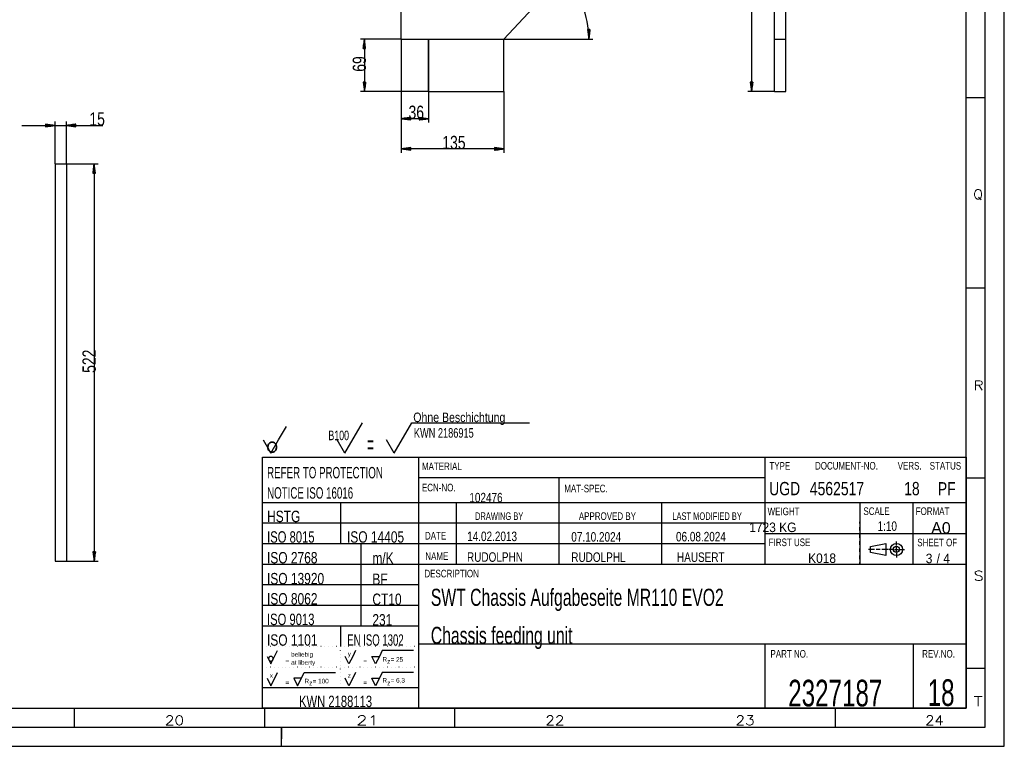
# Model space of a CAD drawing. Header units: millimetres. Extents: x -6 to 1189, y -6 to 841.
# Tile 19 of 23: x 930 to 1189, y 0 to 191. Entities that reach past the tile are written whole.
import ezdxf

# ---------------------------------------------------------------- set-up
doc = ezdxf.new("R2010")
doc.units = ezdxf.units.MM
doc.layers.add('201', color=7, linetype='Continuous')
doc.styles.add('SEACAD_Arial', font='arial.ttf', dxfattribs={"width": 0.75})
doc.styles.add('SEACAD_simplex_shx', font='simplex.shx', dxfattribs={"width": 1.025})

msp = doc.modelspace()

# ---------------------------------------------------------------- linework, layer by layer
at = {"layer": '201', "color": 7, "linetype": 'Continuous'}
for p, q in [((1189, 0), (1189, 841)), ((1184, 5), (1184, 836)), ((1179, 10), (1179, 831)), ((1030.45, 185.84), (1030.45, 229.24)), ((1122.56, 229.24), (1122.56, 172.04)), ((1128.58, 185.84), (1128.58, 229.24)), ((1131.58, 185.84), (1131.58, 229.24)), ((1087.45, 217.84), (1057.45, 185.84)), ((1080.07, 188.35), (1079.41, 188.33)), ((1079.41, 188.33), (1079.81, 185.84)), ((1079.44, 188.33), (1079.44, 188.15)), ((1079.44, 188.33), (1079.44, 188.15)), ((1079.49, 188.33), (1079.51, 187.76)), ((1079.54, 188.34), (1079.57, 187.38)), ((1079.59, 188.34), (1079.63, 187)), ((1079.64, 188.34), (1079.69, 186.61)), ((1079.69, 188.34), (1079.75, 186.23)), ((1079.79, 188.34), (1079.85, 186.23)), ((1079.81, 185.84), (1080.07, 188.35)), ((1079.85, 188.34), (1079.89, 186.62)), ((1079.9, 188.35), (1079.93, 187)), ((1079.95, 188.35), (1079.97, 187.39)), ((1080, 188.35), (1080.01, 187.78)), ((1080.05, 188.35), (1080.05, 188.17)), ((1080.05, 188.35), (1080.05, 188.17)), ((1030.45, 185.84), (1019.78, 185.84)), ((1020.78, 185.84), (1020.45, 183.34)), ((1020.52, 183.34), (1020.52, 183.91)), ((1020.57, 183.34), (1020.57, 184.3)), ((1020.62, 183.34), (1020.62, 184.68)), ((1020.67, 183.34), (1020.67, 185.07)), ((1020.72, 183.34), (1020.72, 185.46)), ((1020.78, 185.84), (1020.78, 172.04)), ((1021.1, 183.34), (1020.78, 185.84)), ((1020.78, 183.34), (1020.78, 185.84)), ((1020.78, 183.34), (1020.78, 185.84)), ((1020.83, 183.34), (1020.83, 185.46)), ((1020.88, 183.34), (1020.88, 185.07)), ((1020.93, 183.34), (1020.93, 184.68)), ((1020.98, 183.34), (1020.98, 184.3)), ((1021.03, 183.34), (1021.03, 183.91)), ((1030.45, 185.84), (1030.45, 155.97)), ((1030.45, 185.84), (1030.45, 163.91)), ((1030.45, 185.84), (1037.65, 185.84)), ((1037.65, 185.84), (1037.65, 163.91)), ((1037.65, 185.84), (1080.81, 185.84)), ((1037.65, 172.04), (1037.65, 185.84)), ((1057.45, 172.04), (1057.45, 185.84)), ((1128.58, 185.84), (1131.58, 185.84)), ((1128.58, 172.04), (1128.58, 185.84)), ((1131.58, 172.04), (1131.58, 185.84)), ((1020.45, 183.34), (1021.1, 183.34)), ((1020.47, 183.34), (1020.47, 183.53)), ((1020.47, 183.34), (1020.47, 183.53)), ((1021.08, 183.34), (1021.08, 183.53)), ((1021.08, 183.34), (1021.08, 183.53)), ((1021.1, 174.54), (1020.45, 174.54)), ((1020.45, 174.54), (1020.78, 172.04)), ((1020.47, 174.54), (1020.47, 174.36)), ((1020.47, 174.54), (1020.47, 174.36)), ((1020.52, 174.54), (1020.52, 173.97)), ((1020.57, 174.54), (1020.57, 173.59)), ((1020.62, 174.54), (1020.62, 173.2)), ((1020.67, 174.54), (1020.67, 172.81)), ((1020.72, 174.54), (1020.72, 172.43)), ((1020.78, 172.04), (1021.1, 174.54)), ((1020.78, 174.54), (1020.78, 172.04)), ((1020.78, 174.54), (1020.78, 172.04)), ((1020.83, 174.54), (1020.83, 172.43)), ((1020.88, 174.54), (1020.88, 172.81)), ((1020.93, 174.54), (1020.93, 173.2)), ((1020.98, 174.54), (1020.98, 173.59)), ((1021.03, 174.54), (1021.03, 173.97)), ((1021.08, 174.54), (1021.08, 174.36)), ((1021.08, 174.54), (1021.08, 174.36)), ((1122.89, 174.54), (1122.23, 174.54)), ((1122.23, 174.54), (1122.56, 172.04)), ((1122.25, 174.54), (1122.25, 174.36)), ((1122.25, 174.54), (1122.25, 174.36)), ((1122.3, 174.54), (1122.3, 173.97)), ((1122.35, 174.54), (1122.35, 173.59)), ((1122.4, 174.54), (1122.4, 173.2)), ((1122.45, 174.54), (1122.45, 172.81)), ((1122.51, 174.54), (1122.51, 172.43)), ((1122.56, 172.04), (1122.89, 174.54)), ((1122.56, 174.54), (1122.56, 172.04)), ((1122.56, 174.54), (1122.56, 172.04)), ((1122.61, 174.54), (1122.61, 172.43)), ((1122.66, 174.54), (1122.66, 172.81)), ((1122.71, 174.54), (1122.71, 173.2)), ((1122.76, 174.54), (1122.76, 173.59)), ((1122.81, 174.54), (1122.81, 173.97)), ((1122.86, 174.54), (1122.86, 174.36)), ((1122.86, 174.54), (1122.86, 174.36)), ((1037.65, 172.04), (1019.78, 172.04)), ((1037.65, 172.04), (1057.45, 172.04)), ((1057.45, 172.04), (1057.45, 155.97)), ((1128.58, 172.04), (1121.56, 172.04)), ((1128.58, 172.04), (1131.58, 172.04)), ((1179, 170.5), (1184, 170.5)), ((930.7, 163.13), (952.01, 163.13)), ((939.45, 163.13), (936.95, 163.46)), ((936.95, 163.46), (936.95, 162.81)), ((936.95, 163.44), (937.14, 163.44)), ((936.95, 163.44), (937.14, 163.44)), ((936.95, 163.39), (937.52, 163.39)), ((936.95, 163.34), (937.91, 163.34)), ((936.95, 163.29), (938.3, 163.29)), ((936.95, 163.24), (938.68, 163.24)), ((936.95, 163.19), (939.07, 163.19)), ((936.95, 162.81), (939.45, 163.13)), ((936.95, 163.13), (939.45, 163.13)), ((936.95, 163.13), (939.45, 163.13)), ((936.95, 163.08), (939.07, 163.08)), ((939.45, 153.06), (939.45, 164.13)), ((942.45, 153.06), (942.45, 164.13)), ((944.95, 163.46), (942.45, 163.13)), ((942.45, 163.13), (944.95, 162.81)), ((944.95, 163.13), (942.45, 163.13)), ((944.95, 163.13), (942.45, 163.13)), ((944.95, 163.19), (942.84, 163.19)), ((944.95, 163.08), (942.84, 163.08)), ((944.95, 163.24), (943.22, 163.24)), ((944.95, 163.29), (943.61, 163.29)), ((944.95, 163.34), (944, 163.34)), ((944.95, 163.39), (944.38, 163.39)), ((944.95, 163.44), (944.77, 163.44)), ((944.95, 163.44), (944.77, 163.44)), ((944.95, 162.81), (944.95, 163.46)), ((1032.95, 165.24), (1030.45, 164.91)), ((1037.65, 164.91), (1030.45, 164.91)), ((1030.45, 164.91), (1032.95, 164.58)), ((1032.95, 164.91), (1030.45, 164.91)), ((1032.95, 164.91), (1030.45, 164.91)), ((1032.95, 164.96), (1030.83, 164.96)), ((1032.95, 164.86), (1030.83, 164.86)), ((1032.95, 165.01), (1031.22, 165.01)), ((1032.95, 164.81), (1031.22, 164.81)), ((1032.95, 165.06), (1031.61, 165.06)), ((1032.95, 164.76), (1031.61, 164.76)), ((1032.95, 165.12), (1031.99, 165.12)), ((1032.95, 164.71), (1031.99, 164.71)), ((1032.95, 165.17), (1032.38, 165.17)), ((1032.95, 164.66), (1032.38, 164.66)), ((1032.95, 165.22), (1032.76, 165.22)), ((1032.95, 165.22), (1032.76, 165.22)), ((1032.95, 164.61), (1032.76, 164.61)), ((1032.95, 164.61), (1032.76, 164.61)), ((1032.95, 164.58), (1032.95, 165.24)), ((1037.65, 164.91), (1035.15, 165.24)), ((1035.15, 165.24), (1035.15, 164.58)), ((1035.15, 165.22), (1035.33, 165.22)), ((1035.15, 165.22), (1035.33, 165.22)), ((1035.15, 165.17), (1035.72, 165.17)), ((1035.15, 165.12), (1036.1, 165.12)), ((1035.15, 165.06), (1036.49, 165.06)), ((1035.15, 165.01), (1036.88, 165.01)), ((1035.15, 164.96), (1037.26, 164.96)), ((1035.15, 164.58), (1037.65, 164.91)), ((1035.15, 164.91), (1037.65, 164.91)), ((1035.15, 164.91), (1037.65, 164.91)), ((1035.15, 164.86), (1037.26, 164.86)), ((1035.15, 164.81), (1036.88, 164.81)), ((1035.15, 164.76), (1036.49, 164.76)), ((1035.15, 164.71), (1036.1, 164.71)), ((1035.15, 164.66), (1035.72, 164.66)), ((1035.15, 164.61), (1035.33, 164.61)), ((1035.15, 164.61), (1035.33, 164.61)), ((936.95, 163.03), (938.68, 163.03)), ((936.95, 162.98), (938.3, 162.98)), ((936.95, 162.93), (937.91, 162.93)), ((936.95, 162.88), (937.52, 162.88)), ((936.95, 162.83), (937.14, 162.83)), ((936.95, 162.83), (937.14, 162.83)), ((944.95, 163.03), (943.22, 163.03)), ((944.95, 162.98), (943.61, 162.98)), ((944.95, 162.93), (944, 162.93)), ((944.95, 162.88), (944.38, 162.88)), ((944.95, 162.83), (944.77, 162.83)), ((944.95, 162.83), (944.77, 162.83)), ((1032.95, 157.3), (1030.45, 156.97)), ((1057.45, 156.97), (1030.45, 156.97)), ((1030.45, 156.97), (1032.95, 156.64)), ((1032.95, 156.97), (1030.45, 156.97)), ((1032.95, 156.97), (1030.45, 156.97)), ((1032.95, 157.02), (1030.83, 157.02)), ((1032.95, 156.92), (1030.83, 156.92)), ((1032.95, 157.07), (1031.22, 157.07)), ((1032.95, 156.87), (1031.22, 156.87)), ((1032.95, 157.12), (1031.61, 157.12)), ((1032.95, 156.82), (1031.61, 156.82)), ((1032.95, 157.17), (1031.99, 157.17)), ((1032.95, 156.77), (1031.99, 156.77)), ((1032.95, 157.22), (1032.38, 157.22)), ((1032.95, 156.72), (1032.38, 156.72)), ((1032.95, 157.27), (1032.76, 157.27)), ((1032.95, 157.27), (1032.76, 157.27)), ((1032.95, 156.66), (1032.76, 156.66)), ((1032.95, 156.66), (1032.76, 156.66)), ((1032.95, 156.64), (1032.95, 157.3)), ((1057.45, 156.97), (1054.95, 157.3)), ((1054.95, 157.3), (1054.95, 156.64)), ((1054.95, 157.27), (1055.13, 157.27)), ((1054.95, 157.27), (1055.13, 157.27)), ((1054.95, 157.22), (1055.52, 157.22)), ((1054.95, 157.17), (1055.9, 157.17)), ((1054.95, 157.12), (1056.29, 157.12)), ((1054.95, 157.07), (1056.68, 157.07)), ((1054.95, 157.02), (1057.06, 157.02)), ((1054.95, 156.64), (1057.45, 156.97)), ((1054.95, 156.97), (1057.45, 156.97)), ((1054.95, 156.97), (1057.45, 156.97)), ((1054.95, 156.92), (1057.06, 156.92)), ((1054.95, 156.87), (1056.68, 156.87)), ((1054.95, 156.82), (1056.29, 156.82)), ((1054.95, 156.77), (1055.9, 156.77)), ((1054.95, 156.72), (1055.52, 156.72)), ((1054.95, 156.66), (1055.13, 156.66)), ((1054.95, 156.66), (1055.13, 156.66)), ((939.45, 153.06), (942.45, 153.06)), ((939.45, 153.06), (939.45, 48.61)), ((942.45, 153.06), (950.74, 153.06)), ((942.45, 153.06), (942.45, 48.61)), ((949.74, 153.06), (949.41, 150.56)), ((949.74, 153.06), (949.74, 48.61)), ((950.06, 150.56), (949.74, 153.06)), ((949.74, 150.56), (949.74, 153.06)), ((949.74, 150.56), (949.74, 153.06)), ((949.41, 150.56), (950.06, 150.56)), ((949.43, 150.56), (949.43, 150.75)), ((949.43, 150.56), (949.43, 150.75)), ((949.48, 150.56), (949.48, 151.13)), ((949.53, 150.56), (949.53, 151.52)), ((949.58, 150.56), (949.58, 151.9)), ((949.63, 150.56), (949.63, 152.29)), ((949.68, 150.56), (949.68, 152.68)), ((949.79, 150.56), (949.79, 152.68)), ((949.84, 150.56), (949.84, 152.29)), ((949.89, 150.56), (949.89, 151.9)), ((949.94, 150.56), (949.94, 151.52)), ((949.99, 150.56), (949.99, 151.13)), ((950.04, 150.56), (950.04, 150.75)), ((950.04, 150.56), (950.04, 150.75)), ((1179, 120.5), (1184, 120.5)), ((998.23, 80.53), (1000.25, 84.03)), ((1015.61, 77.03), (1020.23, 85.03)), ((1028.61, 77.03), (1033.23, 85.03)), ((1033.23, 85.03), (1064.15, 85.03)), ((994.19, 80.53), (996.21, 77.03)), ((996.21, 77.03), (998.23, 80.53)), ((1015.61, 77.03), (1013.59, 80.53)), ((1028.61, 77.03), (1026.59, 80.53)), ((994, 76), (1179, 76)), ((994, 10), (994, 76)), ((1035, 76), (1035, 10)), ((1126, 76), (1126, 47.8)), ((1179, 76), (1179, 10)), ((1126, 70.5), (1035, 70.5)), ((1072, 47.8), (1072, 70.5)), ((1179, 70.5), (1184, 70.5)), ((1035, 64), (994, 64)), ((994.51, 64), (994, 64)), ((1179, 64), (994, 64)), ((996.56, 64), (995.54, 64)), ((998.61, 64), (997.59, 64)), ((1000.66, 64), (999.64, 64)), ((1002.71, 64), (1001.69, 64)), ((1004.76, 64), (1003.74, 64)), ((1006.81, 64), (1005.79, 64)), ((1008.86, 64), (1007.84, 64)), ((1010.91, 64), (1009.89, 64)), ((1012.96, 64), (1011.94, 64)), ((1015.01, 64), (1013.99, 64)), ((1014.5, 64), (1014.5, 58.6)), ((1017.06, 64), (1016.04, 64)), ((1019.11, 64), (1018.09, 64)), ((1021.16, 64), (1020.14, 64)), ((1023.21, 64), (1022.19, 64)), ((1025.26, 64), (1024.24, 64)), ((1027.31, 64), (1026.29, 64)), ((1029.36, 64), (1028.34, 64)), ((1031.41, 64), (1030.39, 64)), ((1033.46, 64), (1032.44, 64)), ((1035, 64), (1034.49, 64)), ((1045, 47.8), (1045, 64)), ((1099, 47.8), (1099, 64)), ((1151, 64), (1151, 47.8)), ((1165, 47.8), (1165, 64)), ((994.51, 58.6), (994, 58.6)), ((1126, 58.6), (994, 58.6)), ((996.56, 58.6), (995.54, 58.6)), ((998.61, 58.6), (997.59, 58.6)), ((1000.66, 58.6), (999.64, 58.6)), ((1002.71, 58.6), (1001.69, 58.6)), ((1004.76, 58.6), (1003.74, 58.6)), ((1006.81, 58.6), (1005.79, 58.6)), ((1008.86, 58.6), (1007.84, 58.6)), ((1010.91, 58.6), (1009.89, 58.6)), ((1012.96, 58.6), (1011.94, 58.6)), ((1015.01, 58.6), (1013.99, 58.6)), ((1014.5, 58.6), (1014.5, 53.2)), ((1017.06, 58.6), (1016.04, 58.6)), ((1019.11, 58.6), (1018.09, 58.6)), ((1021.16, 58.6), (1020.14, 58.6)), ((1023.21, 58.6), (1022.19, 58.6)), ((1025.26, 58.6), (1024.24, 58.6)), ((1027.31, 58.6), (1026.29, 58.6)), ((1029.36, 58.6), (1028.34, 58.6)), ((1031.41, 58.6), (1030.39, 58.6)), ((1033.46, 58.6), (1032.44, 58.6)), ((1035, 58.6), (1034.49, 58.6)), ((1151, 58.53), (1151, 59)), ((1151, 56.67), (1151, 57.6)), ((1126, 55.9), (1179, 55.9)), ((1151, 54.8), (1151, 55.73)), ((994.51, 53.2), (994, 53.2)), ((1126, 53.2), (994, 53.2)), ((996.56, 53.2), (995.54, 53.2)), ((998.61, 53.2), (997.59, 53.2)), ((1000.66, 53.2), (999.64, 53.2)), ((1002.71, 53.2), (1001.69, 53.2)), ((1004.76, 53.2), (1003.74, 53.2)), ((1006.81, 53.2), (1005.79, 53.2)), ((1008.86, 53.2), (1007.84, 53.2)), ((1010.91, 53.2), (1009.89, 53.2)), ((1012.96, 53.2), (1011.94, 53.2)), ((1015.01, 53.2), (1013.99, 53.2)), ((1017.06, 53.2), (1016.04, 53.2)), ((1019.11, 53.2), (1018.09, 53.2)), ((1019.95, 31.6), (1019.95, 53.2)), ((1021.16, 53.2), (1020.14, 53.2)), ((1023.21, 53.2), (1022.19, 53.2)), ((1025.26, 53.2), (1024.24, 53.2)), ((1027.31, 53.2), (1026.29, 53.2)), ((1029.36, 53.2), (1028.34, 53.2)), ((1031.41, 53.2), (1030.39, 53.2)), ((1033.46, 53.2), (1032.44, 53.2)), ((1035, 53.2), (1034.49, 53.2)), ((1151, 52.93), (1151, 53.87)), ((1151, 51.07), (1151, 52)), ((1153.84, 52.52), (1157.84, 53.32)), ((1153.84, 50.92), (1153.84, 52.52)), ((1157.84, 53.32), (1157.84, 50.12)), ((1160.64, 52.72), (1160.64, 53.82)), ((1160.64, 51.22), (1160.64, 52.22)), ((950.06, 51.11), (949.41, 51.11)), ((949.41, 51.11), (949.74, 48.61)), ((949.43, 51.11), (949.43, 50.93)), ((949.43, 51.11), (949.43, 50.93)), ((949.48, 51.11), (949.48, 50.54)), ((949.53, 51.11), (949.53, 50.15)), ((949.58, 51.11), (949.58, 49.77)), ((949.63, 51.11), (949.63, 49.38)), ((949.68, 51.11), (949.68, 49)), ((949.74, 48.61), (950.06, 51.11)), ((949.74, 51.11), (949.74, 48.61)), ((949.74, 51.11), (949.74, 48.61)), ((949.79, 51.11), (949.79, 49)), ((949.84, 51.11), (949.84, 49.38)), ((949.89, 51.11), (949.89, 49.77)), ((949.94, 51.11), (949.94, 50.15)), ((949.99, 51.11), (949.99, 50.54)), ((950.04, 51.11), (950.04, 50.93)), ((950.04, 51.11), (950.04, 50.93)), ((1151, 49.2), (1151, 50.13)), ((1157.84, 50.12), (1153.84, 50.92)), ((1156.34, 51.72), (1155.34, 51.72)), ((1159.64, 51.72), (1158.54, 51.72)), ((1160.14, 51.72), (1161.14, 51.72)), ((1160.64, 50.72), (1160.64, 49.62)), ((1161.64, 51.72), (1162.74, 51.72)), ((939.45, 48.61), (942.45, 48.61)), ((942.45, 48.61), (950.74, 48.61)), ((1179, 47.8), (994, 47.8)), ((1151, 47.8), (1151, 48.27)), ((1035, 42.4), (994, 42.4)), ((1035, 37), (994, 37)), ((1035, 31.6), (994, 31.6)), ((1014.5, 31.6), (1014.5, 26.2)), ((995.04, 26.2), (995.01, 26.2)), ((996.06, 26.2), (996.04, 26.2)), ((997.09, 26.2), (997.06, 26.2)), ((998.11, 26.2), (998.09, 26.2)), ((999.14, 26.2), (999.11, 26.2)), ((1000.16, 26.2), (1000.14, 26.2)), ((1001.19, 26.2), (1001.16, 26.2)), ((1002.21, 26.2), (1002.19, 26.2)), ((1003.24, 26.2), (1003.21, 26.2)), ((1004.26, 26.2), (1004.24, 26.2)), ((1005.29, 26.2), (1005.26, 26.2)), ((1006.31, 26.2), (1006.29, 26.2)), ((1007.34, 26.2), (1007.31, 26.2)), ((1008.36, 26.2), (1008.34, 26.2)), ((1009.39, 26.2), (1009.36, 26.2)), ((1010.41, 26.2), (1010.39, 26.2)), ((1011.44, 26.2), (1011.41, 26.2)), ((1012.46, 26.2), (1012.44, 26.2)), ((1013.49, 26.2), (1013.46, 26.2)), ((1014.51, 26.2), (1014.49, 26.2)), ((1015.54, 26.2), (1015.51, 26.2)), ((1016.56, 26.2), (1016.54, 26.2)), ((1017.59, 26.2), (1017.56, 26.2)), ((1018.61, 26.2), (1018.59, 26.2)), ((1019.64, 26.2), (1019.61, 26.2)), ((1020.66, 26.2), (1020.64, 26.2)), ((1021.69, 26.2), (1021.66, 26.2)), ((1022.71, 26.2), (1022.69, 26.2)), ((1023.74, 26.2), (1023.71, 26.2)), ((1024.76, 26.2), (1024.74, 26.2)), ((1025.79, 26.2), (1025.76, 26.2)), ((1026.81, 26.2), (1026.79, 26.2)), ((1027.84, 26.2), (1027.81, 26.2)), ((1028.86, 26.2), (1028.84, 26.2)), ((1029.89, 26.2), (1029.86, 26.2)), ((1030.91, 26.2), (1030.89, 26.2)), ((1031.94, 26.2), (1031.91, 26.2)), ((1032.96, 26.2), (1032.94, 26.2)), ((1033.99, 26.2), (1033.96, 26.2)), ((1035, 26.2), (1034.99, 26.2)), ((1151, 26.8), (1035, 26.8)), ((1035, 26.8), (1035, 26.28)), ((1126, 26.8), (1126, 10)), ((1179, 26.8), (1151, 26.8)), ((1165, 26.8), (1165, 10)), ((995.2, 23.62), (996.2, 21.63)), ((996.2, 21.63), (997.95, 25.13)), ((1014.5, 25.2), (1014.5, 25.23)), ((1014.5, 24.22), (1014.5, 24.25)), ((1016.7, 21.63), (1015.7, 23.62)), ((1017.7, 23.62), (1016.7, 21.63)), ((1018.45, 25.13), (1017.7, 23.62)), ((1023.7, 21.63), (1022.7, 23.62)), ((1022.7, 23.62), (1024.7, 23.62)), ((1024.7, 23.62), (1023.7, 21.63)), ((1025.45, 25.13), (1024.7, 23.62)), ((1033.7, 25.13), (1025.45, 25.13)), ((1035, 25.23), (1035, 24.18)), ((995.04, 20.8), (995.01, 20.8)), ((996.06, 20.8), (996.04, 20.8)), ((997.09, 20.8), (997.06, 20.8)), ((998.11, 20.8), (998.09, 20.8)), ((999.14, 20.8), (999.11, 20.8)), ((1000.16, 20.8), (1000.14, 20.8)), ((1001.19, 20.8), (1001.16, 20.8)), ((1002.21, 20.8), (1002.19, 20.8)), ((1003.24, 20.8), (1003.21, 20.8)), ((1004.26, 20.8), (1004.24, 20.8)), ((1005.29, 20.8), (1005.26, 20.8)), ((1006.31, 20.8), (1006.29, 20.8)), ((1007.34, 20.8), (1007.31, 20.8)), ((1008.36, 20.8), (1008.34, 20.8)), ((1009.39, 20.8), (1009.36, 20.8)), ((1010.41, 20.8), (1010.39, 20.8)), ((1011.44, 20.8), (1011.41, 20.8)), ((1012.46, 20.8), (1012.44, 20.8)), ((1013.49, 20.8), (1013.46, 20.8)), ((1014.51, 20.8), (1014.49, 20.8)), ((1014.5, 23.24), (1014.5, 23.27)), ((1014.5, 22.26), (1014.5, 22.29)), ((1014.5, 21.28), (1014.5, 21.3)), ((1015.54, 20.8), (1015.51, 20.8)), ((1016.56, 20.8), (1016.54, 20.8)), ((1017.59, 20.8), (1017.56, 20.8)), ((1018.61, 20.8), (1018.59, 20.8)), ((1019.64, 20.8), (1019.61, 20.8)), ((1020.66, 20.8), (1020.64, 20.8)), ((1021.69, 20.8), (1021.66, 20.8)), ((1022.71, 20.8), (1022.69, 20.8)), ((1023.74, 20.8), (1023.71, 20.8)), ((1024.76, 20.8), (1024.74, 20.8)), ((1025.79, 20.8), (1025.76, 20.8)), ((1026.81, 20.8), (1026.79, 20.8)), ((1027.84, 20.8), (1027.81, 20.8)), ((1028.86, 20.8), (1028.84, 20.8)), ((1029.89, 20.8), (1029.86, 20.8)), ((1030.91, 20.8), (1030.89, 20.8)), ((1031.94, 20.8), (1031.91, 20.8)), ((1032.96, 20.8), (1032.94, 20.8)), ((1033.99, 20.8), (1033.96, 20.8)), ((1035, 20.8), (1034.99, 20.8)), ((1035, 23.12), (1035, 22.07)), ((1035, 21.02), (1035, 19.98)), ((997.2, 17.93), (997.95, 19.43)), ((1004.2, 17.93), (1004.95, 19.43)), ((1004.95, 19.43), (1013.2, 19.43)), ((1014.5, 20.3), (1014.5, 20.32)), ((1014.5, 19.31), (1014.5, 19.34)), ((1014.5, 18.33), (1014.5, 18.36)), ((1018.45, 19.43), (1017.7, 17.93)), ((1025.45, 19.43), (1024.7, 17.93)), ((1033.7, 19.43), (1025.45, 19.43)), ((1035, 18.93), (1035, 17.88)), ((1179, 20.5), (1184, 20.5)), ((995.2, 17.93), (996.2, 15.93)), ((996.2, 15.93), (997.2, 17.93)), ((1002.2, 17.93), (1003.2, 15.93)), ((1004.2, 17.93), (1002.2, 17.93)), ((1003.2, 15.93), (1004.2, 17.93)), ((1014.5, 17.35), (1014.5, 17.38)), ((1014.5, 16.37), (1014.5, 16.4)), ((1016.7, 15.93), (1015.7, 17.93)), ((1017.7, 17.93), (1016.7, 15.93)), ((1022.7, 17.93), (1024.7, 17.93)), ((1023.7, 15.93), (1022.7, 17.93)), ((1024.7, 17.93), (1023.7, 15.93)), ((1035, 16.83), (1035, 15.78)), ((1035, 15.4), (994, 15.4)), ((1014.5, 15.4), (1014.5, 15.41)), ((1035, 14.73), (1035, 13.68)), ((1035, 12.62), (1035, 11.58)), ((1035, 10.53), (1035, 10)), ((10, 10), (1179, 10)), ((944.5, 10), (944.5, 5)), ((1179, 10), (994, 10)), ((994.5, 10), (994.5, 5)), ((1044.5, 10), (1044.5, 5)), ((1144.5, 10), (1144.5, 5)), ((5, 5), (1184, 5)), ((999, 5), (999, 2)), ((999, 0), (999, 4.75)), ((0, 0), (1189, 0))]:
    msp.add_line(p, q, dxfattribs=at)
for radius in [1.6, 0.8]:
    msp.add_circle((1160.64, 51.72), radius, dxfattribs=at)
for centre, radius, start, end in [((1057.45, 185.84), 22.37, 0, 46.8476), ((996.2, 23.01), 0.618, 0, 180), ((996.2, 23.01), 0.618, 180, 0)]:
    msp.add_arc(centre, radius, start, end, dxfattribs=at)
for points, knots in [([(1154.84, 51.72), (1153.84, 51.72), (1153.34, 51.72)], [0, 0, 0.666667, 1, 1]), ([(1158.34, 51.72), (1158.09, 51.72), (1156.84, 51.72)], [0, 0, 0.166685, 1, 1])]:
    msp.add_open_spline(points, degree=1, knots=knots, dxfattribs=at)

# ---------------------------------------------------------------- texts
at = {"layer": '201', "char_height": 3.5, "attachment_point": 7, "rotation": 90, "style": 'SEACAD_Arial'}
for s, insert, width in [('{\\fArial|b0||i0||c0|p34;\\C7;\\H3.5;\\W0.75;69}', (1021.24, 177.24), 3.9565), ('{\\fArial|b0||i0||c0|p34;\\C7;\\H3.5;\\W0.75;522}', (950.2, 98.11), 5.9348)]:
    msp.add_mtext(s, dxfattribs=dict(at, insert=insert, width=width))
at = {"layer": '201', "attachment_point": 7}
for s, insert, char_height, width, style in [('{\\fArial|b0||i0||c0|p34;\\C7;\\H3.5;\\W0.75;36}', (1032.37, 164.79), 3.5, 3.9565, 'SEACAD_Arial'), ('{\\fArial|b0||i0||c0|p34;\\C7;\\H3.5;\\W0.75;15}', (948.47, 163.02), 3.5, 3.9565, 'SEACAD_Arial'), ('{\\fArial|b0||i0||c0|p34;\\C7;\\H3.5;\\W0.75;135}', (1041.25, 156.85), 3.5, 5.9348, 'SEACAD_Arial'), ('{\\fsimplex|b0||i0||c0|p34;\\C7;\\H2.5;\\W1.088;Q}', (1180.83, 143.56), 2.5, 4.7878, 'SEACAD_simplex_shx'), ('{\\fsimplex|b0||i0||c0|p34;\\C7;\\H2.5;\\W1.148;R}', (1180.97, 93.56), 2.5, 4.7878, 'SEACAD_simplex_shx'), ('{\\fArial|b0||i0||c0|p34;\\C7;\\H2.5;\\W0.794;Ohne Beschichtung}', (1033.62, 84.43), 2.5, 23.8044, 'SEACAD_Arial'), ('{\\fArial|b0||i0||c0|p34;\\C7;\\H2.5;\\W0.664;B100}', (1011.31, 80.4), 2.5, 5.2174, 'SEACAD_Arial'), ('{\\fArial|b0||i0||c0|p34;\\C7;\\H2.5;\\W0.69278;KWN 2186915}', (1033.78, 81.06), 2.5, 15.8696, 'SEACAD_Arial'), ('{\\fsimplex|b0||i0||c0|p34;\\C7;\\H4.;\\W1.025;o}', (994.84, 77.26), 4, 6.8302, 'SEACAD_simplex_shx'), ('{\\fArial|b0||i0||c0|p34;\\C7;\\H5.;\\W0.417;=}', (1021.52, 76.8), 5, 1.5217, 'SEACAD_Arial'), ('{\\fArial|b0||i0||c0|p34;\\C7;\\H3.;\\W0.611;REFER TO PROTECTION}', (995.19, 70.36), 3, 31.4348, 'SEACAD_Arial'), ('{\\fArial|b0||i0||c0|p34;\\C7;\\H2.;\\W0.75;MATERIAL}', (1035.9, 72.56), 2, 10.3044, 'SEACAD_Arial'), ('{\\fArial|b0||i0||c0|p34;\\C7;\\H2.;\\W0.75;TYPE}', (1127.24, 72.68), 2, 5.4348, 'SEACAD_Arial'), ('{\\fArial|b0||i0||c0|p34;\\C7;\\H2.;\\W0.75;DOCUMENT-NO.}', (1139.24, 72.68), 2, 16.2174, 'SEACAD_Arial'), ('{\\fArial|b0||i0||c0|p34;\\C7;\\H2.;\\W0.75;VERS.}', (1160.98, 72.68), 2, 6.2174, 'SEACAD_Arial'), ('{\\fArial|b0||i0||c0|p34;\\C7;\\H2.;\\W0.75;STATUS}', (1169.39, 72.68), 2, 8.1739, 'SEACAD_Arial'), ('{\\fArial|b0||i0||c0|p34;\\C7;\\H3.;\\W0.611;NOTICE ISO 16016}', (995.19, 65.03), 3, 23.4783, 'SEACAD_Arial'), ('{\\fArial|b0||i0||c0|p34;\\C7;\\H2.;\\W0.75;ECN-NO.}', (1035.9, 66.96), 2, 8.6957, 'SEACAD_Arial'), ('{\\fArial|b0||i0||c0|p34;\\C7;\\H2.;\\W0.75;MAT-SPEC.}', (1073.32, 66.71), 2, 11.2609, 'SEACAD_Arial'), ('{\\fArial|b0||i0||c0|p34;\\C7;\\H3.5;\\W0.75;UGD}', (1127.18, 65.91), 3.5, 7.9891, 'SEACAD_Arial'), ('{\\fArial|b0||i0||c0|p34;\\C7;\\H3.5;\\W0.75;4562517}', (1137.87, 65.91), 3.5, 13.8478, 'SEACAD_Arial'), ('{\\fArial|b0||i0||c0|p34;\\C7;\\H3.5;\\W0.75;18}', (1162.67, 65.91), 3.5, 3.9565, 'SEACAD_Arial'), ('{\\fArial|b0||i0||c0|p34;\\C7;\\H3.5;\\W0.75;PF}', (1171.52, 65.91), 3.5, 4.6413, 'SEACAD_Arial'), ('{\\fArial|b0||i0||c0|p34;\\C7;\\H2.5;\\W0.75;102476}', (1048.36, 64.06), 2.5, 8.4783, 'SEACAD_Arial'), ('{\\fArial|b0||i0||c0|p34;\\C7;\\H2.;\\W0.75;WEIGHT}', (1126.77, 60.69), 2, 8.2609, 'SEACAD_Arial'), ('{\\fArial|b0||i0||c0|p34;\\C7;\\H2.;\\W0.75;SCALE}', (1151.96, 60.75), 2, 6.7826, 'SEACAD_Arial'), ('{\\fArial|b0||i0||c0|p34;\\C7;\\H2.;\\W0.75;FORMAT}', (1165.71, 60.75), 2, 8.6957, 'SEACAD_Arial'), ('{\\fArial|b0||i0||c0|p34;\\C7;\\H3.;\\W0.75;HSTG}', (995.19, 58.86), 3, 8.6087, 'SEACAD_Arial'), ('{\\fArial|b0||i0||c0|p34;\\C7;\\H2.;\\W0.705;DRAWING BY}', (1049.85, 59.45), 2, 13.3044, 'SEACAD_Arial'), ('{\\fArial|b0||i0||c0|p34;\\C7;\\H2.;\\W0.75;APPROVED BY}', (1077.15, 59.45), 2, 14.8696, 'SEACAD_Arial'), ('{\\fArial|b0||i0||c0|p34;\\C7;\\H2.;\\W0.705;LAST MODIFIED BY}', (1101.73, 59.45), 2, 19.1304, 'SEACAD_Arial'), ('{\\fArial|b0||i0||c0|p34;\\C7;\\H2.5;\\W0.9;1723 KG}', (1121.95, 56.25), 2.5, 12.0652, 'SEACAD_Arial'), ('{\\fArial|b0||i0||c0|p34;\\C7;\\H2.5;\\W0.75;1:10}', (1155.68, 56.57), 2.5, 4.9457, 'SEACAD_Arial'), ('{\\fArial|b0||i0||c0|p34;\\C7;\\H3.;\\W0.705;ISO 8015}', (995.19, 53.46), 3, 12.9783, 'SEACAD_Arial'), ('{\\fArial|b0||i0||c0|p34;\\C7;\\H3.;\\W0.75;ISO 14405}', (1016.19, 53.46), 3, 14.6739, 'SEACAD_Arial'), ('{\\fArial|b0||i0||c0|p34;\\C7;\\H2.;\\W0.75;DATE}', (1036.69, 54.33), 2, 5.5217, 'SEACAD_Arial'), ('{\\fArial|b0||i0||c0|p34;\\C7;\\H2.5;\\W0.75;14.02.2013}', (1047.79, 53.88), 2.5, 12.7174, 'SEACAD_Arial'), ('{\\fArial|b0||i0||c0|p34;\\C7;\\H2.5;\\W0.75;07.10.2024}', (1075.16, 53.74), 2.5, 12.7174, 'SEACAD_Arial'), ('{\\fArial|b0||i0||c0|p34;\\C7;\\H2.5;\\W0.75;06.08.2024}', (1102.69, 53.8), 2.5, 12.7174, 'SEACAD_Arial'), ('{\\fArial|b0||i0||c0|p34;\\C7;\\H2.;\\W0.75;FIRST USE}', (1127.07, 52.57), 2, 10.7826, 'SEACAD_Arial'), ('{\\fArial|b0||i0||c0|p34;\\C7;\\H2.;\\W0.75;SHEET OF}', (1166.12, 52.52), 2, 10.3478, 'SEACAD_Arial'), ('{\\fArial|b0||i0||c0|p34;\\C7;\\H3.;\\W0.75;ISO 2768 }', (995.16, 48.01), 3, 13.8261, 'SEACAD_Arial'), ('{\\fArial|b0||i0||c0|p34;\\C7;\\H3.;\\W0.75;m/K}', (1022.87, 47.89), 3, 5.4783, 'SEACAD_Arial'), ('{\\fArial|b0||i0||c0|p34;\\C7;\\H2.;\\W0.75;NAME}', (1036.79, 48.97), 2, 5.9565, 'SEACAD_Arial'), ('{\\fArial|b0||i0||c0|p34;\\C7;\\H2.5;\\W0.75;RUDOLPHN}', (1047.75, 48.44), 2.5, 14.4022, 'SEACAD_Arial'), ('{\\fArial|b0||i0||c0|p34;\\C7;\\H2.5;\\W0.75;RUDOLPHL}', (1075.16, 48.41), 2.5, 13.9674, 'SEACAD_Arial'), ('{\\fArial|b0||i0||c0|p34;\\C7;\\H2.5;\\W0.75;HAUSERT}', (1102.95, 48.41), 2.5, 12.337, 'SEACAD_Arial'), ('{\\fArial|b0||i0||c0|p34;\\C7;\\H2.5;\\W0.9;K018}', (1137.42, 48.14), 2.5, 7.1196, 'SEACAD_Arial'), ('{\\fArial|b0||i0||c0|p34;\\C7;\\H2.5;\\W0.9;3}', (1168.35, 48.07), 2.5, 1.6848, 'SEACAD_Arial'), ('{\\fArial|b0||i0||c0|p34;\\C7;\\H2.5;\\W0.9; / 4}', (1170.34, 48.07), 2.5, 4.2935, 'SEACAD_Arial'), ('{\\fArial|b0||i0||c0|p34;\\C7;\\H3.;\\W0.75;ISO 13920}', (995.16, 42.51), 3, 14.6739, 'SEACAD_Arial'), ('{\\fArial|b0||i0||c0|p34;\\C7;\\H3.;\\W0.75;BF}', (1022.87, 42.39), 3, 3.9783, 'SEACAD_Arial'), ('{\\fArial|b0||i0||c0|p34;\\C7;\\H2.;\\W0.75;DESCRIPTION}', (1036.55, 44.36), 2, 14.087, 'SEACAD_Arial'), ('{\\fsimplex|b0||i0||c0|p34;\\C7;\\H2.5;\\W1.216;S}', (1180.97, 43.57), 2.5, 4.7454, 'SEACAD_simplex_shx'), ('{\\fArial|b0||i0||c0|p34;\\C7;\\H3.;\\W0.75;ISO 8062}', (995.16, 37.21), 3, 12.9783, 'SEACAD_Arial'), ('{\\fArial|b0||i0||c0|p34;\\C7;\\H3.;\\W0.75;CT10}', (1022.87, 37.09), 3, 7.5, 'SEACAD_Arial'), ('{\\fArial|b0||i0||c0|p34;\\C7;\\H4.5;\\W0.658;SWT Chassis Aufgabeseite MR110 EVO2}', (1038.23, 35.54), 4.5, 78.1631, 'SEACAD_Arial'), ('{\\fArial|b0||i0||c0|p34;\\C7;\\H3.;\\W0.705;ISO 9013}', (995.16, 31.81), 3, 12.9783, 'SEACAD_Arial'), ('{\\fArial|b0||i0||c0|p34;\\C7;\\H3.;\\W0.75;231}', (1022.87, 31.69), 3, 5.087, 'SEACAD_Arial'), ('{\\fArial|b0||i0||c0|p34;\\C7;\\H3.;\\W0.75;ISO 1101}', (995.16, 26.38), 3, 12.9783, 'SEACAD_Arial'), ('{\\fArial|b0||i0||c0|p34;\\C7;\\H3.;\\W0.6;EN ISO 1302}', (1016.27, 26.38), 3, 14.8044, 'SEACAD_Arial'), ('{\\fArial|b0||i0||c0|p34;\\C7;\\H4.5;\\W0.658;Chassis feeding unit}', (1038.23, 25.54), 4.5, 37.6631, 'SEACAD_Arial'), ('{\\fArial|b0||i0||c0|p34;\\C7;\\H2.;\\W0.75;PART NO.}', (1127.53, 23.27), 2, 9.7391, 'SEACAD_Arial'), ('{\\fArial|b0||i0||c0|p34;\\C7;\\H2.;\\W0.75;REV.NO.}', (1167.4, 23.27), 2, 8.4783, 'SEACAD_Arial'), ('{\\fArial|b0||i0||c0|p34;\\C7;\\H7.;\\W0.65;2327187}', (1132.19, 10.38), 7, 24.5, 'SEACAD_Arial'), ('{\\fArial|b0||i0||c0|p34;\\C7;\\H7.;\\W0.65;18}', (1168.85, 10.51), 7, 7, 'SEACAD_Arial'), ('{\\fArial|b0||i0||c0|p34;\\C7;\\H3.;\\W0.705;KWN 2188113}', (1003.58, 10.26), 3, 19.9565, 'SEACAD_Arial'), ('{\\fsimplex|b0||i0||c0|p34;\\C7;\\H2.5;\\W1.378;T}', (1180.97, 10.57), 2.5, 4.7917, 'SEACAD_simplex_shx'), ('{\\fsimplex|b0||i0||c0|p34;\\C7;\\H2.5;\\W1.179;20}', (968.32, 5.57), 2.5, 7.2454, 'SEACAD_simplex_shx'), ('{\\fsimplex|b0||i0||c0|p34;\\C7;\\H2.5;\\W1.407;21}', (1018.6, 5.57), 2.5, 7.6158, 'SEACAD_simplex_shx'), ('{\\fsimplex|b0||i0||c0|p34;\\C7;\\H2.5;\\W1.179;22}', (1068.32, 5.57), 2.5, 7.2454, 'SEACAD_simplex_shx'), ('{\\fsimplex|b0||i0||c0|p34;\\C7;\\H2.5;\\W1.179;23}', (1118.32, 5.57), 2.5, 7.2454, 'SEACAD_simplex_shx'), ('{\\fsimplex|b0||i0||c0|p34;\\C7;\\H2.5;\\W1.148;24}', (1168.19, 5.56), 2.5, 7.2878, 'SEACAD_simplex_shx')]:
    msp.add_mtext(s, dxfattribs=dict(at, insert=insert, char_height=char_height, width=width, style=style))
for s, insert, char_height, width in [('{\\fArial|b0||i0||c0|p34;\\C7;\\H3.;\\W1.;A0}', (1169.78, 55.85), 3, 5.1522), ('{\\fArial|b0||i0||c0|p34;\\C7;\\H1.2;\\W1.;at liberty}', (1001.51, 21.06), 1.2, 6.3131), ('{\\fArial|b0||i0||c0|p34;\\C7;\\H1.2;\\W1.;beliebig}', (1001.51, 23.19), 1.2, 5.7913), ('{\\fArial|b0||i0||c0|p34;\\C7;\\H1.2;\\W1.;y}', (1016.4, 23.36), 1.2, 0.8087), ('{\\fArial|b0||i0||c0|p34;\\C7;\\H1.2;\\W1.;R  = 25}', (1025.51, 22.22), 1.2, 5.4522), ('{\\fArial|b0||i0||c0|p34;\\C7;\\H1.2;\\W1.;=}', (1000.01, 21.82), 1.2, 0.9652), ('{\\fArial|b0||i0||c0|p34;\\C7;\\H1.2;\\W1.;=}', (1020.51, 21.82), 1.2, 0.9652), ('{\\fArial|b0||i0||c0|p34;\\C7;\\H1.2;\\W1.;z}', (1026.77, 21.72), 1.2, 0.8087), ('{\\fArial|b0||i0||c0|p34;\\C7;\\H1.2;\\W1.;x}', (995.9, 18.02), 1.2, 0.8087), ('{\\fArial|b0||i0||c0|p34;\\C7;\\H1.2;\\W1.;z}', (1016.4, 18.02), 1.2, 0.8087), ('{\\fArial|b0||i0||c0|p34;\\C7;\\H1.2;\\W1.;=}', (1000.01, 16.12), 1.2, 0.9652), ('{\\fArial|b0||i0||c0|p34;\\C7;\\H1.2;\\W1.;R  = 100}', (1005.01, 16.52), 1.2, 6.3913), ('{\\fArial|b0||i0||c0|p34;\\C7;\\H1.2;\\W1.;z}', (1006.27, 16.02), 1.2, 0.8087), ('{\\fArial|b0||i0||c0|p34;\\C7;\\H1.2;\\W1.;=}', (1020.51, 16.12), 1.2, 0.9652), ('{\\fArial|b0||i0||c0|p34;\\C7;\\H1.2;\\W1.;R  = 6,3}', (1025.51, 16.52), 1.2, 5.9217), ('{\\fArial|b0||i0||c0|p34;\\C7;\\H1.2;\\W1.;z}', (1026.77, 16.02), 1.2, 0.8087)]:
    msp.add_mtext(s, dxfattribs=dict(at, insert=insert, char_height=char_height, width=width))

doc.saveas('drawing.dxf')
